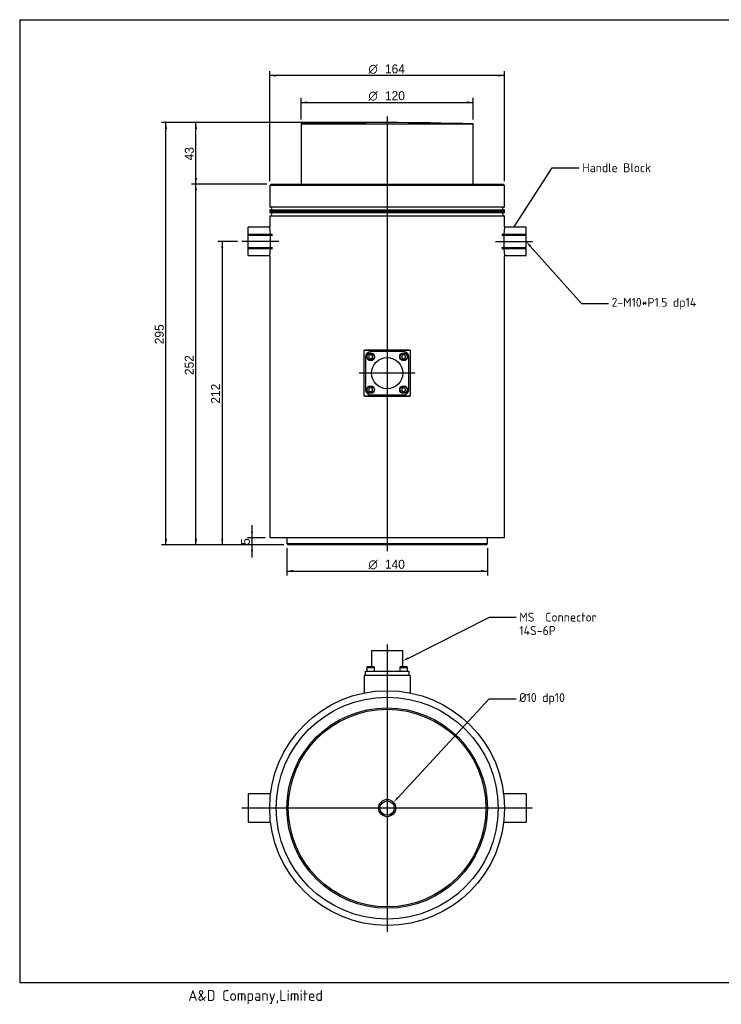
# Model space of a CAD drawing. Header units: millimetres. Extents: x 44 to 1006, y 26 to 716.
# Tile 1 of 2: x 44 to 534, y 29 to 716. Entities that reach past the tile are written whole.
import ezdxf
from ezdxf import colors
from ezdxf.entities.mleader import LeaderData, LeaderLine
from ezdxf.enums import TextEntityAlignment as Align
from ezdxf.lldxf.tags import DXFTag
from ezdxf.math import Vec2, Vec3

# ---------------------------------------------------------------- set-up
doc = ezdxf.new("R2010")
doc.units = ezdxf.units.MM
doc.header["$LTSCALE"] = 2.5
for name, color, linetype in [('A4', 7, 'Continuous'), ('Default', 7, 'Continuous'), ('entry', 7, 'Continuous'), ('보임', 7, 'Continuous'), ('숨겨짐', 7, 'Continuous'), ('중심선', 7, 'Continuous')]:
    doc.layers.add(name, color=color, linetype=linetype)
doc.styles.add('SEACAD_Solid_Edge_ANSI', font='seans.ttf')
doc.styles.add('SEACAD_Solid_Edge_ANSI1_Symbols', font='semeca1.ttf')
tags = doc.linetypes.add('CENTER2', pattern=[28.575, 19.05, -3.175, 3.175, -3.175]).pattern_tags.tags
tags[10:11] = [DXFTag(74, 4), DXFTag(75, 0), DXFTag(340, '0'), DXFTag(46, 0.0), DXFTag(50, 0.0), DXFTag(44, 0.0), DXFTag(45, 0.0)]
tags[8:9] = [DXFTag(74, 4), DXFTag(75, 0), DXFTag(340, '0'), DXFTag(46, 0.0), DXFTag(50, 0.0), DXFTag(44, 0.0), DXFTag(45, 0.0)]
tags[6:7] = [DXFTag(74, 4), DXFTag(75, 0), DXFTag(340, '0'), DXFTag(46, 0.0), DXFTag(50, 0.0), DXFTag(44, 0.0), DXFTag(45, 0.0)]
tags[4:5] = [DXFTag(74, 4), DXFTag(75, 0), DXFTag(340, '0'), DXFTag(46, 0.0), DXFTag(50, 0.0), DXFTag(44, 0.0), DXFTag(45, 0.0)]
tags = doc.linetypes.add('HIDDEN2', pattern=[4.7625, 3.175, -1.5875]).pattern_tags.tags
tags[6:7] = [DXFTag(74, 4), DXFTag(75, 0), DXFTag(340, '0'), DXFTag(46, 0.0), DXFTag(50, 0.0), DXFTag(44, 0.0), DXFTag(45, 0.0)]
tags[4:5] = [DXFTag(74, 4), DXFTag(75, 0), DXFTag(340, '0'), DXFTag(46, 0.0), DXFTag(50, 0.0), DXFTag(44, 0.0), DXFTag(45, 0.0)]
doc.dimstyles.new('AD', dxfattribs={"dimtxt": 6.25, "dimasz": 4.375, "dimexe": 3.125, "dimexo": 3.125, "dimgap": 1.5625, "dimtad": 1, "dimdec": 7, "dimdsep": 46, "dimtxsty": 'SEACAD_Solid_Edge_ANSI', "dimblk1": '_SE_FILLED', "dimblk2": '_SE_FILLED', "dimsah": 1, "dimcen": 3.125, "dimazin": 0, "dimtfac": 0.6, "dimtdec": 6, "dimtmove": 0, "dimatfit": 3, "dimfxl": 1, "dimarcsym": 0})

# ---------------------------------------------------------------- blocks, each defined once
blk = doc.blocks.new('_SE_FILLED')
at = {"color": 0}
blk.add_line((0, 0), (-1, 0), dxfattribs=at)
blk.add_solid([(0, 0), (-1, -0.1665), (-1, 0.1665), (0, 0)], dxfattribs=at)
blk = doc.blocks.new('SEANNOT_GROUP3')
at = {"layer": '중심선', "color": 7, "linetype": 'CENTER2'}
blk.add_line((224.68, 561.34), (198.93, 561.34), dxfattribs=at)
blk = doc.blocks.new('SEANNOT_GROUP4')
at = {"layer": '중심선', "color": 7, "linetype": 'CENTER2'}
blk.add_line((375.93, 561.34), (401.68, 561.34), dxfattribs=at)
blk = doc.blocks.new('SEANNOT_GROUP5')
at = {"layer": '중심선', "color": 7, "linetype": 'CENTER2'}
blk.add_line((300.3, 648.71), (300.3, 344.96), dxfattribs=at)
blk = doc.blocks.new('SEANNOT_GROUP6')
at = {"layer": '중심선', "color": 7, "linetype": 'CENTER2'}
blk.add_line((319.77, 469.34), (280.84, 469.34), dxfattribs=at)
blk = doc.blocks.new('SEANNOT_GROUP7')
at = {"layer": '중심선', "color": 7, "linetype": 'CENTER2'}
blk.add_line((300.3, 279.95), (300.3, 79.2), dxfattribs=at)
blk = doc.blocks.new('SEANNOT_GROUP8')
at = {"layer": '중심선', "color": 7, "linetype": 'CENTER2'}
blk.add_line((401.68, 165.58), (198.93, 165.58), dxfattribs=at)
blk = doc.blocks.new('SE')
at = {"layer": '보임', "color": 7, "linetype": 'Continuous'}
for p, q in [((240.3, 643.44), (360.3, 643.44)), ((240.3, 643.44), (240.3, 601.34)), ((360.3, 601.34), (360.3, 643.44)), ((219.3, 601.34), (218.3, 600.34)), ((382.3, 600.34), (218.3, 600.34)), ((218.3, 600.34), (218.3, 585.34)), ((219.3, 601.34), (381.3, 601.34)), ((382.3, 600.34), (381.3, 601.34)), ((382.3, 585.34), (382.3, 600.34)), ((382.3, 585.34), (218.3, 585.34)), ((218.3, 583.34), (382.3, 583.34)), ((218.3, 583.34), (218.3, 582.34)), ((382.3, 582.34), (218.3, 582.34)), ((218.3, 582.34), (218.3, 581.34)), ((218.3, 582.34), (382.3, 582.34)), ((382.3, 581.34), (218.3, 581.34)), ((218.3, 579.34), (382.3, 579.34)), ((218.3, 579.34), (218.3, 571.34)), ((382.3, 582.34), (382.3, 583.34)), ((382.3, 581.34), (382.3, 582.34)), ((382.3, 571.34), (382.3, 579.34)), ((203.3, 551.44), (203.3, 571.24)), ((218.32, 571.24), (203.3, 571.24)), ((397.3, 571.24), (382.29, 571.24)), ((397.3, 551.44), (397.3, 571.24)), ((203.3, 551.44), (218.32, 551.44)), ((218.3, 551.34), (218.3, 354.34)), ((382.29, 551.44), (397.3, 551.44)), ((382.3, 354.34), (382.3, 551.34)), ((284.3, 485.34), (316.3, 485.34)), ((284.3, 453.34), (284.3, 485.34)), ((315.92, 485.44), (284.69, 485.44)), ((284.69, 485.34), (284.69, 485.44)), ((288.8, 482.28), (287.55, 481.56)), ((287.55, 481.56), (287.55, 480.11)), ((311.81, 484.43), (288.8, 484.43)), ((290.05, 481.56), (288.8, 482.28)), ((290.05, 480.11), (290.05, 481.56)), ((311.8, 482.28), (310.55, 481.56)), ((310.55, 481.56), (310.55, 480.11)), ((313.05, 481.56), (311.8, 482.28)), ((313.05, 480.11), (313.05, 481.56)), ((315.92, 485.34), (315.92, 485.44)), ((316.3, 485.34), (316.3, 453.34)), ((285.21, 480.84), (285.21, 457.83)), ((287.55, 480.11), (288.8, 479.39)), ((288.8, 479.39), (290.05, 480.11)), ((310.55, 480.11), (311.8, 479.39)), ((311.8, 479.39), (313.05, 480.11)), ((315.39, 457.83), (315.39, 480.84)), ((288.8, 459.28), (287.55, 458.56)), ((287.55, 458.56), (287.55, 457.11)), ((287.55, 457.11), (288.8, 456.39)), ((290.05, 458.56), (288.8, 459.28)), ((288.8, 456.39), (290.05, 457.11)), ((288.8, 454.25), (311.81, 454.25)), ((290.05, 457.11), (290.05, 458.56)), ((311.8, 459.28), (310.55, 458.56)), ((310.55, 458.56), (310.55, 457.11)), ((310.55, 457.11), (311.8, 456.39)), ((313.05, 458.56), (311.8, 459.28)), ((311.8, 456.39), (313.05, 457.11)), ((313.05, 457.11), (313.05, 458.56)), ((316.3, 453.34), (284.3, 453.34)), ((284.69, 453.24), (284.69, 453.34)), ((284.69, 453.24), (315.92, 453.24)), ((315.92, 453.24), (315.92, 453.34)), ((382.3, 354.34), (218.3, 354.34)), ((230.3, 354.34), (230.3, 350.34)), ((370.3, 350.34), (370.3, 354.34)), ((230.3, 350.34), (370.3, 350.34)), ((230.3, 350.34), (231.3, 349.34)), ((369.3, 349.34), (231.3, 349.34)), ((369.3, 349.34), (370.3, 350.34))]:
    blk.add_line(p, q, dxfattribs=at)
for centre, radius in [((288.8, 480.84), 2.75), ((288.8, 480.84), 2.45), ((311.8, 480.84), 2.75), ((311.8, 480.84), 2.45), ((300.3, 469.34), 10.9), ((288.8, 457.84), 2.75), ((288.8, 457.84), 2.45), ((311.8, 457.84), 2.75), ((311.8, 457.84), 2.45)]:
    blk.add_circle(centre, radius, dxfattribs=at)
for centre, radius, start, end in [((300.3, -1355.66), 2000, 88.28087, 91.71913), ((218.8, 584.34), 1, 270, 90), ((381.8, 584.34), 1, 90, 270), ((218.8, 580.34), 1, 270, 90), ((381.8, 580.34), 1, 90, 270), ((136.89, 561.34), 82.03, 352.99776, 7.00224), ((463.72, 561.34), 82.03, 172.99765, 187.00235), ((288.8, 480.84), 3.58, 90, 180), ((311.81, 480.84), 3.58, 0, 90), ((288.8, 457.83), 3.58, 180, 270), ((311.81, 457.83), 3.58, 270, 0)]:
    blk.add_arc(centre, radius, start, end, dxfattribs=at)
at = {"layer": '숨겨짐', "color": 7, "linetype": 'HIDDEN2'}
for p, q in [((203.3, 566.34), (220.3, 566.34)), ((220.3, 565.52), (203.3, 565.52)), ((380.3, 566.34), (397.3, 566.34)), ((397.3, 565.52), (380.3, 565.52)), ((203.3, 557.15), (220.3, 557.15)), ((380.3, 557.15), (397.3, 557.15)), ((203.3, 556.34), (220.3, 556.34)), ((380.3, 556.34), (397.3, 556.34))]:
    blk.add_line(p, q, dxfattribs=at)
blk = doc.blocks.new('SE1')
at = {"layer": '보임', "color": 7, "linetype": 'Continuous'}
for p, q in [((289.4, 275.58), (311.2, 275.58)), ((289.4, 275.58), (289.4, 264.18)), ((311.2, 264.18), (311.2, 275.58)), ((286.35, 264.18), (286.05, 263.88)), ((286.05, 263.88), (291.55, 263.88)), ((286.05, 263.88), (286.05, 261.18)), ((291.25, 264.18), (286.35, 264.18)), ((291.55, 263.88), (291.25, 264.18)), ((291.55, 261.18), (291.55, 263.88)), ((309.35, 264.18), (309.05, 263.88)), ((309.05, 263.88), (314.55, 263.88)), ((309.05, 263.88), (309.05, 261.18)), ((314.25, 264.18), (309.35, 264.18)), ((314.55, 263.88), (314.25, 264.18)), ((314.55, 261.18), (314.55, 263.88)), ((316.3, 258.08), (284.3, 258.08)), ((284.3, 258.08), (284.3, 246.08)), ((285.21, 258.08), (285.21, 261.18)), ((285.21, 261.18), (288.8, 261.18)), ((288.8, 261.18), (311.81, 261.18)), ((311.81, 261.18), (315.39, 261.18)), ((315.39, 261.18), (315.39, 258.08)), ((316.3, 258.08), (316.3, 246.08)), ((284.69, 246.08), (284.3, 246.08)), ((316.3, 246.08), (315.92, 246.08)), ((203.3, 175.48), (203.3, 155.68)), ((218.9, 175.48), (203.3, 175.48)), ((397.3, 175.48), (381.7, 175.48)), ((397.3, 175.48), (397.3, 155.68)), ((203.3, 155.68), (218.9, 155.68)), ((381.7, 155.68), (397.3, 155.68))]:
    blk.add_line(p, q, dxfattribs=at)
for radius in [82, 77.5, 77.5, 70, 69, 6, 5]:
    blk.add_circle((300.3, 165.58), radius, dxfattribs=at)
blk = doc.blocks.new('DMBLK63')
at = {"layer": 'Default', "linetype": 'Continuous'}
for points in [[(184.43, 556.96), (185.89, 556.96), (185.16, 561.34)], [(184.43, 353.71), (185.16, 349.34), (185.89, 353.71)]]:
    blk.add_hatch(color=7, dxfattribs=at).paths.add_polyline_path(points)
at = {"layer": 'Default', "color": 7, "linetype": 'Continuous'}
for p, q in [((195.8, 561.34), (182.03, 561.34)), ((185.16, 561.34), (185.16, 349.34)), ((228.18, 349.34), (182.03, 349.34))]:
    blk.add_line(p, q, dxfattribs=at)
at = {"layer": 'Default', "color": 7, "linetype": 'Continuous', "style": 'SEACAD_Solid_Edge_ANSI'}
blk.add_text('212', height=6.25, rotation=90, dxfattribs=at).set_placement((177.35, 448.03), align=Align.TOP_LEFT)
blk = doc.blocks.new('DMBLK64')
at = {"layer": 'Default', "linetype": 'Continuous'}
for points in [[(205.27, 358.71), (206, 354.34), (206.73, 358.71)], [(205.27, 344.96), (206.73, 344.96), (206, 349.34)]]:
    blk.add_hatch(color=7, dxfattribs=at).paths.add_polyline_path(points)
at = {"layer": 'Default', "color": 7, "linetype": 'Continuous'}
for p, q in [((206, 340.59), (206, 363.09)), ((215.18, 354.34), (202.87, 354.34)), ((228.18, 349.34), (202.87, 349.34))]:
    blk.add_line(p, q, dxfattribs=at)
at = {"layer": 'Default', "color": 7, "linetype": 'Continuous', "style": 'SEACAD_Solid_Edge_ANSI'}
blk.add_text('5', height=6.25, rotation=90, dxfattribs=at).set_placement((198.19, 349.4), align=Align.TOP_LEFT)
blk = doc.blocks.new('DMBLK65')
at = {"layer": 'Default', "linetype": 'Continuous'}
for points in [[(145.15, 639.96), (146.61, 639.96), (145.88, 644.34)], [(145.15, 353.71), (145.88, 349.34), (146.61, 353.71)]]:
    blk.add_hatch(color=7, dxfattribs=at).paths.add_polyline_path(points)
at = {"layer": 'Default', "color": 7, "linetype": 'Continuous'}
for p, q in [((297.18, 644.34), (142.76, 644.34)), ((145.88, 349.34), (145.88, 644.34)), ((228.18, 349.34), (142.76, 349.34))]:
    blk.add_line(p, q, dxfattribs=at)
at = {"layer": 'Default', "color": 7, "linetype": 'Continuous', "style": 'SEACAD_Solid_Edge_ANSI'}
blk.add_text('295', height=6.25, rotation=90, dxfattribs=at).set_placement((138.07, 489.53), align=Align.TOP_LEFT)
blk = doc.blocks.new('DMBLK66')
at = {"layer": 'Default', "linetype": 'Continuous'}
for points in [[(244.68, 659.2), (240.3, 658.47), (244.68, 657.74)], [(355.93, 659.2), (355.93, 657.74), (360.3, 658.47)]]:
    blk.add_hatch(color=7, dxfattribs=at).paths.add_polyline_path(points)
at = {"layer": 'Default', "color": 7, "linetype": 'Continuous'}
for p, q in [((240.3, 646.56), (240.3, 661.59)), ((360.3, 646.56), (360.3, 661.59)), ((240.3, 658.47), (360.3, 658.47))]:
    blk.add_line(p, q, dxfattribs=at)
for s, style, p in [('O', 'SEACAD_Solid_Edge_ANSI1_Symbols', (287.24, 666.28)), ('120', 'SEACAD_Solid_Edge_ANSI', (298.75, 666.28))]:
    blk.add_text(s, height=6.25, dxfattribs=dict(at, style=style)).set_placement(p, align=Align.TOP_LEFT)
blk = doc.blocks.new('DMBLK67')
at = {"layer": 'Default', "linetype": 'Continuous'}
for points in [[(222.68, 677.95), (218.3, 677.22), (222.68, 676.49)], [(377.93, 677.95), (377.93, 676.49), (382.3, 677.22)]]:
    blk.add_hatch(color=7, dxfattribs=at).paths.add_polyline_path(points)
at = {"layer": 'Default', "color": 7, "linetype": 'Continuous'}
for p, q in [((218.3, 603.46), (218.3, 680.34)), ((382.3, 677.22), (218.3, 677.22)), ((382.3, 603.46), (382.3, 680.34))]:
    blk.add_line(p, q, dxfattribs=at)
for s, style, p in [('O', 'SEACAD_Solid_Edge_ANSI1_Symbols', (287.24, 685.03)), ('164', 'SEACAD_Solid_Edge_ANSI', (298.75, 685.03))]:
    blk.add_text(s, height=6.25, dxfattribs=dict(at, style=style)).set_placement(p, align=Align.TOP_LEFT)
blk = doc.blocks.new('DMBLK68')
at = {"layer": 'Default', "linetype": 'Continuous'}
for points in [[(234.68, 330.44), (234.68, 331.9), (230.3, 331.17)], [(365.93, 330.44), (370.3, 331.17), (365.93, 331.9)]]:
    blk.add_hatch(color=7, dxfattribs=at).paths.add_polyline_path(points)
at = {"layer": 'Default', "color": 7, "linetype": 'Continuous'}
for p, q in [((230.3, 347.21), (230.3, 328.05)), ((370.3, 347.21), (370.3, 328.05)), ((230.3, 331.17), (370.3, 331.17))]:
    blk.add_line(p, q, dxfattribs=at)
for s, style, p in [('O', 'SEACAD_Solid_Edge_ANSI1_Symbols', (287.24, 338.98)), ('140', 'SEACAD_Solid_Edge_ANSI', (298.75, 338.98))]:
    blk.add_text(s, height=6.25, dxfattribs=dict(at, style=style)).set_placement(p, align=Align.TOP_LEFT)
blk = doc.blocks.new('DMBLK69')
at = {"layer": 'Default', "linetype": 'Continuous'}
for points in [[(166.11, 639.96), (167.56, 639.96), (166.83, 644.34)], [(166.11, 605.71), (166.83, 601.34), (167.56, 605.71)]]:
    blk.add_hatch(color=7, dxfattribs=at).paths.add_polyline_path(points)
at = {"layer": 'Default', "color": 7, "linetype": 'Continuous'}
for p, q in [((297.18, 644.34), (163.71, 644.34)), ((166.83, 601.34), (166.83, 644.34)), ((216.18, 601.34), (163.71, 601.34))]:
    blk.add_line(p, q, dxfattribs=at)
at = {"layer": 'Default', "color": 7, "linetype": 'Continuous', "style": 'SEACAD_Solid_Edge_ANSI'}
blk.add_text('43', height=6.25, rotation=90, dxfattribs=at).set_placement((159.02, 617.96), align=Align.TOP_LEFT)
blk = doc.blocks.new('DMBLK70')
at = {"layer": 'Default', "linetype": 'Continuous'}
for points in [[(166.11, 596.96), (167.56, 596.96), (166.83, 601.34)], [(166.11, 353.71), (166.83, 349.34), (167.56, 353.71)]]:
    blk.add_hatch(color=7, dxfattribs=at).paths.add_polyline_path(points)
at = {"layer": 'Default', "color": 7, "linetype": 'Continuous'}
for p, q in [((216.18, 601.34), (163.71, 601.34)), ((166.83, 349.34), (166.83, 601.34)), ((228.18, 349.34), (163.71, 349.34))]:
    blk.add_line(p, q, dxfattribs=at)
at = {"layer": 'Default', "color": 7, "linetype": 'Continuous', "style": 'SEACAD_Solid_Edge_ANSI'}
blk.add_text('252', height=6.25, rotation=90, dxfattribs=at).set_placement((159.02, 468.03), align=Align.TOP_LEFT)

msp = doc.modelspace()

# ---------------------------------------------------------------- linework, layer by layer
at = {"layer": 'A4', "color": 7, "linetype": 'Continuous'}
for p, q in [((43.750003, 716.24999942), (43.750003, 43.74999942)), ((43.750003, 716.24999942), (1006.250003, 716.24999942)), ((43.750003, 43.74999942), (1006.250003, 43.74999942))]:
    msp.add_line(p, q, dxfattribs=at)

# ---------------------------------------------------------------- block references
at = {"layer": 'Default'}
for name in ['SE', 'SE1']:
    msp.add_blockref(name, (0, 0), dxfattribs=at)
at = {"layer": '중심선'}
for name in ['SEANNOT_GROUP5', 'SEANNOT_GROUP3', 'SEANNOT_GROUP4', 'SEANNOT_GROUP6', 'SEANNOT_GROUP7', 'SEANNOT_GROUP8']:
    msp.add_blockref(name, (0, 0), dxfattribs=at)

# ---------------------------------------------------------------- texts
at = {"layer": 'entry', "insert": (161.4655834, 38.415356), "char_height": 7.5, "width": 135.9907231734, "attachment_point": 1}
msp.add_mtext('{\\fSolid Edge ANSI|b0||i0||c0|p34;\\C7;\\H7.5;\\W1.;A&D Company,Limited}', dxfattribs=at)

# ---------------------------------------------------------------- dimensions: what is measured, and where the dimension line sits
at = {"layer": 'Default', "color": 7, "linetype": 'Continuous'}
dim = msp.add_linear_dim(base=(218.3032481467, 677.2178907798), p1=(382.3032481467, 600.3360574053), p2=(218.3032481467, 600.3360574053), text='\\A1;%%C <>', dimstyle='AD', dxfattribs=at)
dim.commit()
dim.dimension.update_dxf_attribs({"geometry": 'DMBLK67', "text_midpoint": (300.3032477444, 677.2178907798), "dimtype": 160})
for base, p1, p2, angle, text, picture, middle, dimtype in [((240.3032481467, 658.4678912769), (240.3032481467, 643.4358548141), (360.3032481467, 643.4358548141), 0, '\\A1;%%C <>', 'DMBLK66', (300.3032486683, 658.4678912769), 161), ((145.8808794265, 644.3360574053), (231.3032481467, 349.3360574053), (300.3032481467, 644.3360574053), 90, '\\A1;<>', 'DMBLK65', (145.8808794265, 496.8360582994), 160), ((166.83424327, 644.33605741), (219.30324815, 601.33605741), (300.30324815, 644.33605741), 90, '\\A1;<>', 'DMBLK69', (166.83424327, 622.83605814), 160), ((166.8342450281, 601.3360574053), (231.3032481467, 349.3360574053), (219.3032481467, 601.3360574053), 90, '\\A1;<>', 'DMBLK70', (166.8342450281, 475.3360575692), 160), ((185.1595723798, 349.3360574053), (224.6782481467, 561.3360574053), (231.3032481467, 349.3360574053), 90, '\\A1;<>', 'DMBLK63', (185.1595723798, 455.3360605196), 160), ((205.99996584, 354.33605741), (231.30324815, 349.33605741), (218.30324815, 354.33605741), 90, '\\A1;<>', 'DMBLK64', (205.99996584, 351.83605752), 160), ((230.3032481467, 331.1709871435), (230.3032481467, 350.3360574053), (370.3032481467, 350.3360574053), 0, '\\A1;%%C <>', 'DMBLK68', (300.3032503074, 331.1709871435), 161)]:
    dim = msp.add_linear_dim(base=base, p1=p1, p2=p2, angle=angle, text=text, dimstyle='AD', dxfattribs=at)
    dim.commit()
    dim.dimension.update_dxf_attribs({"geometry": picture, "text_midpoint": middle, "dimtype": dimtype})

# ---------------------------------------------------------------- leaders
ml = msp.add_multileader_mtext('Standard', dxfattribs=at)
ml.set_content('{\\pxsm0.9;\\fSolid Edge ANSI|b0||i0||c0|p34;\\W1.;Handle Block\\P}', color=256)
ml.set_leader_properties()
ml.set_arrow_properties(name='_SE_FILLED')
ml.build(insert=Vec2(0, 0))
ml.multileader.update_dxf_attribs({"dogleg_length": 18.75, "arrow_head_size": 4.375})
ctx = ml.context
ctx.base_point, ctx.char_height, ctx.arrow_head_size, ctx.landing_gap_size = Vec3(434.5539854, 611.70550576), 6.25, 4.375, 2.1875
notes = []
notes.append((ctx, [(0, (1, 1, 0), (415.6164854, 612.83050576), (1, 0), 18.75, [(0, [(388.80324815, 571.23605741)], 0, [])])]))
ctx.mtext.insert = Vec3(436.5539854, 615.98365848)
ml = msp.add_multileader_mtext('Standard', dxfattribs=at)
ml.set_content('{\\pxsm0.9;\\fSolid Edge ANSI|b0||i0||c0|p34;\\W1.;2-M10*P1.5 dp14\\P}', color=256)
ml.set_leader_properties()
ml.build(insert=Vec2(0, 0))
ml.multileader.update_dxf_attribs({"dogleg_length": 18.75, "arrow_head_size": 4.375})
ctx = ml.context
ctx.base_point, ctx.char_height, ctx.arrow_head_size, ctx.landing_gap_size = Vec3(454.9921634, 516.85127299), 6.25, 4.375, 2.1875
notes.append((ctx, [(0, (1, 1, 0), (436.0546634, 517.97627299), (1, 0), 18.75, [(0, [(397.30324815, 561.33605741)], 0, [])])]))
ctx.mtext.insert = Vec3(456.9921634, 521.94898246)
ml = msp.add_multileader_mtext('Standard', dxfattribs=at)
ml.set_content('{\\pxsm0.9;\\fSolid Edge ANSI|b0||i0||c0|p34;\\W1.;MS  Connector\\P14S-6P\\P}', color=256)
ml.set_leader_properties()
ml.build(insert=Vec2(0, 0))
ml.multileader.update_dxf_attribs({"dogleg_length": 18.75, "arrow_head_size": 4.375})
ctx = ml.context
ctx.base_point, ctx.char_height, ctx.arrow_head_size, ctx.landing_gap_size = Vec3(390.58360058, 297.79831874), 6.25, 4.375, 2.1875
notes.append((ctx, [(0, (1, 1, 0), (371.64610058, 298.92331874), (1, 0), 18.75, [(0, [(311.20324815, 268.37876599)], 0, [])])]))
ctx.mtext.insert = Vec3(392.58360058, 302.07647146)
ml = msp.add_multileader_mtext('Standard', dxfattribs=at)
ml.set_content('{\\pxsm0.9;\\fSolid Edge ANSI|b0||i0||c0|p34;\\W1.;%%c10 dp10\\P}', color=256)
ml.set_leader_properties()
ml.build(insert=Vec2(0, 0))
ml.multileader.update_dxf_attribs({"dogleg_length": 18.75, "arrow_head_size": 4.375})
ctx = ml.context
ctx.base_point, ctx.char_height, ctx.arrow_head_size, ctx.landing_gap_size = Vec3(390.47575592, 240.80406823), 6.25, 4.375, 2.1875
notes.append((ctx, [(0, (1, 1, 0), (371.53825592, 241.92906823), (1, 0), 18.75, [(0, [(304.75686477, 169.59938015)], 0, [])])]))
ctx.mtext.insert = Vec3(392.47575592, 245.90177769)
for ctx, leaders in notes:
    for number, flags, end, landing, length, lines in leaders:
        leader = LeaderData()
        leader.index, (leader.has_last_leader_line, leader.has_dogleg_vector, leader.attachment_direction) = number, flags
        leader.last_leader_point, leader.dogleg_vector, leader.dogleg_length = Vec3(end), Vec3(landing), length
        for number, points, colour, breaks in lines:
            line = LeaderLine()
            line.index, line.vertices, line.color, line.breaks = number, Vec3.list(points), colors.encode_raw_color(colour), breaks
            leader.lines.append(line)
        ctx.leaders.append(leader)

doc.saveas('drawing.dxf')
